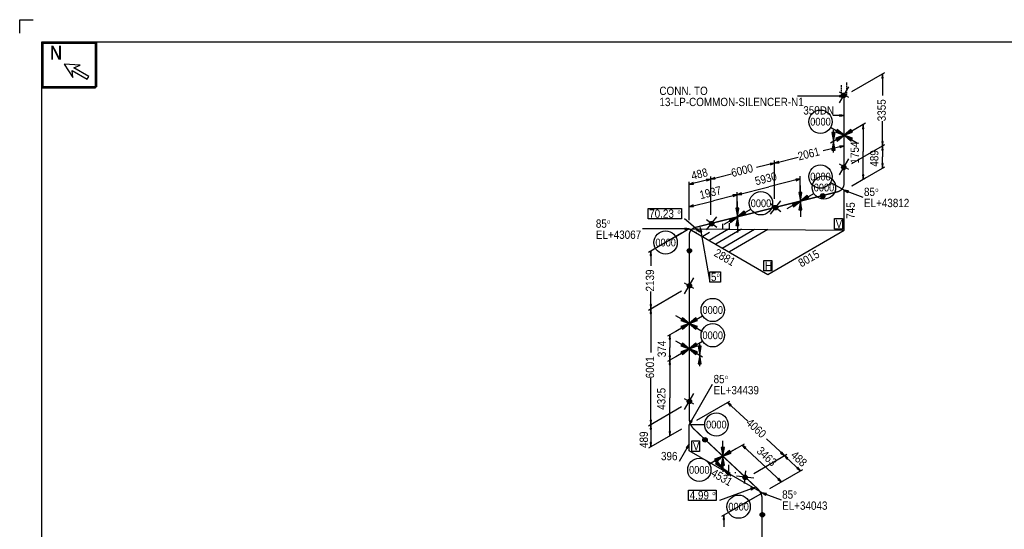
# Model space of a CAD drawing. Extents: x 0 to 841, y 0 to 594.
# Tile 4 of 5: x 0 to 444, y 365 to 594. Entities that reach past the tile are written whole.
import ezdxf
from ezdxf.enums import TextEntityAlignment as Align

# ---------------------------------------------------------------- set-up
doc = ezdxf.new("R2010")
doc.units = 0
doc.linetypes.add('GT100', pattern=[1, 0.666667, -0.333333])
doc.layers.add('NODE', color=7, linetype='Continuous')
doc.layers.add('SUPP', color=7, linetype='Continuous')
doc.styles.add('ARIAL', font='arial.ttf')

msp = doc.modelspace()

# ---------------------------------------------------------------- linework, layer by layer
at = {"color": 2}
for centre, radius in [((371.49, 559.93), 0.85), ((371.49, 559.93), 0.7), ((371.49, 559.93), 0.55), ((371.49, 559.93), 0.4), ((371.49, 559.93), 0.25), ((371.49, 527.53), 0.85), ((371.49, 527.53), 0.7), ((371.49, 527.53), 0.55), ((371.49, 527.53), 0.4), ((371.49, 527.53), 0.25), ((362, 514.71), 0.85), ((362, 514.71), 0.7), ((362, 514.71), 0.55), ((362, 514.71), 0.4), ((362, 514.71), 0.25), ((340.69, 509.36), 0.85), ((340.69, 509.36), 0.7), ((340.69, 509.36), 0.55), ((340.69, 509.36), 0.4), ((340.69, 509.36), 0.25), ((311.89, 502.16), 0.85), ((311.89, 502.16), 0.7), ((311.89, 502.16), 0.55), ((311.89, 502.16), 0.4), ((311.89, 502.16), 0.25), ((301.89, 489.96), 0.85), ((301.89, 489.96), 0.7), ((301.89, 489.96), 0.55), ((301.89, 489.96), 0.4), ((301.89, 489.96), 0.25), ((301.91, 474.17), 0.85), ((301.91, 474.17), 0.7), ((301.91, 474.17), 0.55), ((301.91, 474.17), 0.4), ((301.91, 474.17), 0.25), ((301.91, 422.07), 0.85), ((301.91, 422.07), 0.7), ((301.91, 422.07), 0.55), ((301.91, 422.07), 0.4), ((301.91, 422.07), 0.25), ((308.93, 404.81), 0.85), ((308.93, 404.81), 0.7), ((308.93, 404.81), 0.55), ((308.93, 404.81), 0.4), ((308.93, 404.81), 0.25), ((326.99, 387.91), 0.85), ((326.99, 387.91), 0.7), ((326.99, 387.91), 0.55), ((326.99, 387.91), 0.4), ((326.99, 387.91), 0.25), ((334.79, 371.06), 0.85), ((334.79, 371.06), 0.7), ((334.79, 371.06), 0.55), ((334.79, 371.06), 0.4), ((334.79, 371.06), 0.25)]:
    msp.add_circle(centre, radius, dxfattribs=at)
at = {"color": 4}
for centre in [(371.6, 541.95), (351.95, 512.3), (323.55, 505.2), (301.8, 457.15), (301.8, 445.75), (316.98, 397.4)]:
    msp.add_circle(centre, 0.25, dxfattribs=at)
at = {"layer": 'ARROW', "color": 7}
for p, q in [((388.6, 567.6), (389.2, 567.6)), ((369.6, 559.9), (369.6, 559.3)), ((369.6, 551.1), (369.6, 550.5)), ((380, 544.9), (380.6, 544.9)), ((369.6, 537.1), (369.8, 536.4)), ((389.2, 539.2), (388.6, 539.2)), ((388.6, 535.2), (389.2, 535.2)), ((338.3, 529.3), (338.5, 528.6)), ((342.3, 529.5), (342.1, 530.2)), ((389.2, 529.2), (388.6, 529.2)), ((380.6, 524.2), (380, 524.2)), ((303.8, 520), (303.6, 520.7)), ((309.5, 522.1), (309.7, 521.4)), ((313.5, 522.4), (313.3, 523)), ((349.9, 522.2), (350.1, 521.5)), ((321.5, 515.1), (321.7, 514.4)), ((325.5, 515.3), (325.3, 516)), ((373.3, 516.2), (373.6, 516.9)), ((303.8, 509.9), (303.6, 510.6)), ((299.8, 500.1), (299.8, 499.5)), ((305.3, 500), (304.9, 499.5)), ((306.8, 498.4), (307.5, 498.5)), ((284.2, 487.8), (284.8, 487.8)), ((284.8, 465.7), (284.2, 465.7)), ((284.2, 461.7), (284.8, 461.7)), ((292.8, 450.1), (293.4, 450.1)), ((293.4, 442.7), (292.8, 442.7)), ((292.8, 438.7), (293.4, 438.7)), ((320.3, 420), (320.8, 420.5)), ((284.8, 413.6), (284.2, 413.6)), ((303.1, 413.1), (302.5, 413.5)), ((284.2, 409.6), (284.8, 409.6)), ((293.4, 408.6), (292.8, 408.6)), ((284.8, 403.6), (284.2, 403.6)), ((300.5, 401.4), (301.1, 401)), ((326.9, 400.8), (327.4, 401.3)), ((343.5, 399.3), (343, 398.8)), ((345.8, 396.1), (346.3, 396.6)), ((350.8, 392.5), (350.3, 392)), ((342.2, 387.5), (341.7, 387)), ((329.4, 383), (329.7, 382.3)), ((336.4, 379.9), (336.7, 380.6)), ((317.1, 368.9), (317.7, 368.9))]:
    msp.add_line(p, q, dxfattribs=at)
at = {"layer": 'ELBO', "color": 4, "const_width": 0.6, "flags": 128}
for points in [[(368.7, 516.5, 0.343471), (371.6, 520.2)], [(301.8, 496.8, -0.345189), (304.7, 500.5)], [(304, 409.6, -0.205729), (301.8, 414.6)], [(334.7, 377.9, 0.210278), (332.5, 382.9)]]:
    msp.add_lwpolyline(points, format="xyb", dxfattribs=at)
at = {"layer": 'GT_1', "flags": 128}
for points in [[(0, 588), (0, 594), (6, 594)], [(389.2, 567.6), (388.9, 569.6), (388.6, 567.6)], [(369.6, 559.3), (371.6, 559.6), (369.6, 559.9)], [(369.6, 550.5), (371.6, 550.8), (369.6, 551.1)], [(369.8, 536.4), (371.6, 537.2), (369.6, 537.1)], [(338.5, 528.6), (340.3, 529.4), (338.3, 529.3)], [(342.1, 530.2), (340.3, 529.4), (342.3, 529.5)], [(303.6, 520.7), (301.8, 519.8), (303.8, 520)], [(309.7, 521.4), (311.5, 522.2), (309.5, 522.1)], [(313.3, 523), (311.5, 522.2), (313.5, 522.4)], [(373.6, 516.9), (371.6, 517.2), (373.3, 516.2)], [(299.8, 499.5), (301.8, 499.8), (299.8, 500.1)], [(304.9, 499.5), (306.6, 498.5), (305.3, 500)], [(307.5, 498.5), (306.8, 500.4), (306.8, 498.4)], [(284.8, 487.8), (284.5, 489.8), (284.2, 487.8)], [(284.2, 465.7), (284.5, 463.7), (284.8, 465.7)], [(284.8, 461.7), (284.5, 463.7), (284.2, 461.7)], [(320.8, 420.5), (319.1, 421.6), (320.3, 420)], [(284.2, 413.6), (284.5, 411.6), (284.8, 413.6)], [(302.5, 413.5), (301.8, 411.6), (303.1, 413.1)], [(284.8, 409.6), (284.5, 411.6), (284.2, 409.6)], [(284.2, 403.6), (284.5, 401.6), (284.8, 403.6)], [(301.1, 401), (301.8, 402.9), (300.5, 401.4)], [(343, 398.8), (344.7, 397.7), (343.5, 399.3)], [(346.3, 396.6), (344.7, 397.7), (345.8, 396.1)], [(350.3, 392), (352, 390.9), (350.8, 392.5)], [(329.7, 382.3), (331.4, 383.3), (329.4, 383)], [(336.7, 380.6), (334.7, 380.9), (336.4, 379.9)], [(317.7, 368.9), (317.4, 370.9), (317.1, 368.9)]]:
    msp.add_lwpolyline(points, dxfattribs=at)
at = {"layer": 'GT_1', "color": 2, "flags": 128}
for points in [[(380.6, 544.9), (380.3, 546.9), (380, 544.9)], [(388.6, 539.2), (388.9, 537.2), (389.2, 539.2)], [(389.2, 535.2), (388.9, 537.2), (388.6, 535.2)], [(388.6, 529.2), (388.9, 527.2), (389.2, 529.2)], [(380, 524.2), (380.3, 522.2), (380.6, 524.2)], [(350.1, 521.5), (351.9, 522.3), (349.9, 522.2)], [(321.7, 514.4), (323.5, 515.2), (321.5, 515.1)], [(325.3, 516), (323.5, 515.2), (325.5, 515.3)], [(303.6, 510.6), (301.8, 509.8), (303.8, 509.9)], [(293.4, 450.1), (293.1, 452.1), (292.8, 450.1)], [(292.8, 442.7), (293.1, 440.7), (293.4, 442.7)], [(293.4, 438.7), (293.1, 440.7), (292.8, 438.7)], [(292.8, 408.6), (293.1, 406.6), (293.4, 408.6)], [(327.4, 401.3), (325.7, 402.4), (326.9, 400.8)], [(341.7, 387), (343.4, 385.9), (342.2, 387.5)]]:
    msp.add_lwpolyline(points, dxfattribs=at)
at = {"layer": 'NODE', "color": 7}
for p, q in [((371.6, 541.95), (365.54, 545.45)), ((371.6, 517.23), (365.54, 520.73)), ((351.95, 512.3), (358.01, 515.8)), ((323.55, 505.2), (329.61, 508.7)), ((301.8, 499.78), (295.74, 496.28)), ((301.8, 457.15), (307.86, 460.65)), ((301.8, 445.75), (307.86, 449.25)), ((301.8, 411.67), (308.8, 411.67)), ((316.98, 397.4), (310.91, 393.9)), ((334.7, 380.83), (328.64, 377.33))]:
    msp.add_line(p, q, dxfattribs=at)
at = {"layer": 'NODE', "color": 6}
for centre in [(360.99, 548.08), (360.99, 523.35), (362.56, 518.42), (334.16, 511.33), (291.19, 493.65), (312.41, 463.27), (312.41, 451.88), (314.05, 411.67), (306.37, 391.27), (324.09, 374.7)]:
    msp.add_circle(centre, 5.25, dxfattribs=at)
at = {"layer": 'PL16', "flags": 128}
msp.add_lwpolyline([(34, 583.2), (34, 563.2), (10, 563.2), (10, 583.4), (34.2, 583.4), (34.2, 563.4), (10.2, 563.4), (10.2, 583.6), (34.4, 583.6), (34.4, 563.6), (10.4, 563.6), (10.4, 583.8), (34.6, 583.8), (34.6, 563.8), (10.6, 563.8), (10.6, 584)], dxfattribs=at)
at = {"layer": 'PL2', "color": 7, "flags": 128}
for points in [[(375.1, 561.6), (390, 570.2)], [(388.9, 569.6), (388.9, 559.8)], [(369.5, 556.5), (373.7, 563.7)], [(371.6, 559.6), (350.6, 559.6)], [(373.7, 558.9), (369.5, 561.3)], [(371.6, 550.8), (366.6, 550.8)], [(375.1, 543.9), (381.3, 547.5)], [(380.3, 546.9), (380.3, 534.6)], [(388.9, 537.2), (388.9, 548.3)], [(371.6, 537.2), (362.2, 534.9)], [(371.6, 521.2), (371.6, 538.4)], [(375.1, 529.2), (390, 537.8)], [(375.1, 529.2), (390, 537.8)], [(380.3, 522.2), (380.3, 534.6)], [(340.3, 529.4), (332.1, 527.4)], [(340.3, 529.4), (351, 532.1)], [(340.3, 513.4), (340.3, 530.6)], [(340.3, 513.4), (340.3, 530.6)], [(369.5, 524.1), (373.7, 531.3)], [(373.7, 526.5), (369.5, 528.9)], [(311.5, 522.2), (320.9, 524.6)], [(375.1, 519.2), (390, 527.8)], [(301.8, 503.8), (301.8, 521)], [(301.8, 519.8), (302.9, 520.1)], [(311.5, 522.2), (302.9, 520.1)], [(311.5, 506.2), (311.5, 523.4)], [(311.5, 506.2), (311.5, 523.4)], [(351.9, 522.3), (337.7, 518.8)], [(351.9, 516.3), (351.9, 523.5)], [(375.1, 519.2), (381.3, 522.8)], [(323.5, 515.2), (337.7, 518.8)], [(371.6, 517.2), (380.1, 514.1)], [(371.6, 499.2), (371.6, 517.2)], [(301.8, 503.8), (301.8, 511)], [(338.4, 506.5), (343.1, 512.5)], [(338.4, 511.3), (343.1, 507.7)], [(306.6, 498.5), (299.7, 504.3)], [(309.6, 499.3), (314.3, 505.3)], [(309.6, 504.1), (314.3, 500.5)], [(316.8, 502), (316.8, 499.7)], [(319.8, 502.3), (319.8, 499.6)], [(301.8, 499.8), (280.8, 499.8)], [(298.3, 497.8), (283.4, 489.2)], [(301.8, 499.8), (337.2, 479.3)], [(301.8, 499.8), (371.6, 499.2)], [(305.1, 498.2), (304.8, 498.1)], [(306.8, 500.4), (311.1, 475.8)], [(311, 498.2), (308, 496.4)], [(319.5, 499.6), (310.8, 494.6)], [(325.4, 499.6), (313.8, 492.9)], [(331.3, 499.5), (316.6, 491)], [(337.2, 499.5), (319.9, 489.5)], [(337.2, 479.3), (371.6, 499.2)], [(284.5, 489.8), (284.5, 483.2)], [(299.7, 470.6), (303.9, 477.8)], [(303.9, 473), (299.7, 475.4)], [(298.3, 471.7), (283.4, 463.1)], [(298.3, 471.7), (283.4, 463.1)], [(284.5, 463.7), (284.5, 471.6)], [(284.5, 463.7), (284.5, 444.1)], [(298.3, 455.1), (292.1, 451.5)], [(293.1, 440.7), (293.1, 423.7)], [(284.5, 411.6), (284.5, 432.5)], [(301.8, 411.6), (312.3, 429.8)], [(293.1, 406.6), (293.1, 423.7)], [(299.7, 418.5), (303.9, 425.7)], [(303.9, 420.9), (299.7, 423.3)], [(305.3, 413.6), (320.2, 422.2)], [(298.3, 419.6), (283.4, 411)], [(298.3, 419.6), (283.4, 411)], [(319.1, 421.6), (328.2, 413.2)], [(298.3, 409.6), (283.4, 401)], [(284.5, 411.6), (284.5, 402.7)], [(298.3, 409.6), (292.1, 406)], [(301.8, 399.9), (301.8, 411.6)], [(344.7, 397.7), (336.6, 405.3)], [(284.5, 401.6), (284.5, 402.7)], [(301.8, 402.9), (297.3, 395.1)], [(334.7, 380.9), (301.8, 399.9)], [(320.5, 399.4), (326.7, 403)], [(325.7, 402.4), (334.5, 394.2)], [(330.9, 389.7), (345.8, 398.3)], [(330.9, 389.7), (345.8, 398.3)], [(344.7, 397.7), (345.5, 396.9)], [(352, 390.9), (345.5, 396.9)], [(316.7, 391.8), (316.7, 393.8)], [(319.7, 390.1), (319.7, 393.6)], [(326.7, 385.2), (327.4, 390.9)], [(343.4, 385.9), (334.5, 394.2)], [(338.2, 382.9), (353.1, 391.5)], [(322.7, 389.8), (322.7, 390.3)], [(330.9, 387.6), (323.2, 388.5)], [(338.2, 382.9), (344.4, 386.5)], [(331.4, 383.3), (315.4, 377.5)], [(331.2, 378.9), (316.3, 370.3)], [(334.7, 380.9), (343.2, 377.8)], [(317.4, 370.9), (317.4, 365.6)]]:
    msp.add_lwpolyline(points, dxfattribs=at)
at = {"layer": 'PL2', "color": 3, "flags": 128}
for points in [[(388.9, 537.2), (388.9, 532.2)], [(388.9, 527.2), (388.9, 532.2)], [(323.5, 515.2), (312.7, 512.5)], [(323.5, 509.2), (323.5, 516.4)], [(323.5, 509.2), (323.5, 516.4)], [(301.8, 509.8), (312.7, 512.5)], [(293.1, 452.1), (293.1, 446.4)], [(293.1, 440.7), (293.1, 446.4)], [(298.3, 443.7), (292.1, 440.1)], [(298.3, 443.7), (292.1, 440.1)]]:
    msp.add_lwpolyline(points, dxfattribs=at)
at = {"layer": 'PL4', "color": 7, "linetype": 'GT100', "flags": 128}
msp.add_lwpolyline([(370.3, 564.5), (370.3, 558.9), (372.9, 560.3), (372.9, 565.9)], dxfattribs=at)
at = {"layer": 'PL5', "color": 7, "flags": 128}
for points in [[(283.3, 509), (298.3, 509), (298.3, 504.3), (283.3, 504.3), (283.3, 509)], [(367.3, 504.5), (370.9, 504.5), (370.9, 499.7), (367.3, 499.7), (367.3, 504.5)], [(335.4, 485.6), (339, 485.6), (339, 480.9), (335.4, 480.9), (335.4, 485.6)], [(311.1, 480.5), (315.9, 480.5), (315.9, 475.8), (311.1, 475.8), (311.1, 480.5)], [(303, 404.3), (306.5, 404.3), (306.5, 399.6), (303, 399.6), (303, 404.3)], [(301.5, 382.2), (314, 382.2), (314, 377.5), (301.5, 377.5), (301.5, 382.2)]]:
    msp.add_lwpolyline(points, dxfattribs=at)
at = {"layer": 'PL8', "color": 7, "flags": 128}
msp.add_lwpolyline([(20, 574), (24, 568), (23.6, 571.2), (30.4, 567.2), (31.2, 568.4), (24.4, 572.4), (27.2, 573.6), (20, 574)], dxfattribs=at)
at = {"layer": 'spoolno', "color": 7, "flags": 128}
msp.add_lwpolyline([(10, 584), (831, 584), (831, 10), (10, 10), (10, 584)], dxfattribs=at)
at = {"layer": 'SUPP', "color": 4}
for p, q in [((371.38, 542.08), (365.54, 545.45)), ((371.38, 541.83), (365.54, 538.45)), ((367.54, 543.14), (366.14, 543.14)), ((366.14, 543.14), (366.84, 539.2)), ((367.4, 542.88), (366.28, 542.88)), ((366.28, 542.88), (366.84, 539.73)), ((367.26, 542.61), (366.42, 542.61)), ((366.42, 542.61), (366.84, 540.25)), ((367.12, 542.35), (366.56, 542.35)), ((366.56, 542.35), (366.84, 540.78)), ((366.98, 542.09), (366.7, 542.09)), ((366.7, 542.09), (366.84, 541.3)), ((366.84, 534.2), (366.84, 544.2)), ((366.84, 539.2), (367.54, 543.14)), ((366.84, 539.73), (367.4, 542.88)), ((366.84, 540.25), (367.26, 542.61)), ((366.84, 540.78), (367.12, 542.35)), ((366.84, 541.3), (366.98, 542.09)), ((368.54, 544.53), (367.84, 543.31)), ((367.84, 543.31), (371.6, 541.95)), ((371.6, 541.95), (367.84, 540.59)), ((368.7, 544.27), (368.14, 543.3)), ((368.14, 543.3), (371.15, 542.21)), ((371.15, 541.69), (368.14, 540.6)), ((368.85, 544.02), (368.43, 543.29)), ((368.43, 543.29), (370.69, 542.48)), ((371.6, 541.95), (368.54, 544.53)), ((368.54, 539.37), (371.6, 541.95)), ((371.15, 542.21), (368.7, 544.27)), ((368.7, 539.63), (371.15, 541.69)), ((369.01, 543.77), (368.73, 543.28)), ((368.73, 543.28), (370.24, 542.74)), ((370.69, 542.48), (368.85, 544.02)), ((370.24, 542.74), (369.01, 543.77)), ((369.17, 543.52), (369.03, 543.27)), ((369.03, 543.27), (369.78, 543)), ((369.78, 543), (369.17, 543.52)), ((374.66, 544.53), (371.6, 541.95)), ((371.6, 541.95), (375.36, 543.31)), ((371.6, 541.95), (374.66, 539.37)), ((375.36, 540.59), (371.6, 541.95)), ((371.82, 542.08), (377.66, 545.45)), ((371.82, 541.83), (377.66, 538.45)), ((374.5, 544.27), (372.05, 542.21)), ((372.05, 542.21), (375.06, 543.3)), ((372.05, 541.69), (374.5, 539.63)), ((375.06, 540.6), (372.05, 541.69)), ((374.35, 544.02), (372.51, 542.48)), ((372.51, 542.48), (374.77, 543.29)), ((374.19, 543.77), (372.96, 542.74)), ((372.96, 542.74), (374.47, 543.28)), ((374.03, 543.52), (373.42, 543)), ((373.42, 543), (374.17, 543.27)), ((374.17, 543.27), (374.03, 543.52)), ((374.47, 543.28), (374.19, 543.77)), ((374.77, 543.29), (374.35, 544.02)), ((375.06, 543.3), (374.5, 544.27)), ((375.36, 543.31), (374.66, 544.53)), ((366.84, 539.2), (366.14, 535.26)), ((366.84, 538.67), (366.28, 535.52)), ((366.84, 538.15), (366.42, 535.79)), ((366.84, 537.62), (366.56, 536.05)), ((366.84, 537.1), (366.7, 536.31)), ((367.54, 535.26), (366.84, 539.2)), ((367.4, 535.52), (366.84, 538.67)), ((367.26, 535.79), (366.84, 538.15)), ((367.12, 536.05), (366.84, 537.62)), ((366.98, 536.31), (366.84, 537.1)), ((367.84, 540.59), (368.54, 539.37)), ((368.14, 540.6), (368.7, 539.63)), ((370.69, 541.42), (368.43, 540.61)), ((368.43, 540.61), (368.85, 539.88)), ((370.24, 541.16), (368.73, 540.62)), ((368.73, 540.62), (369.01, 540.13)), ((368.85, 539.88), (370.69, 541.42)), ((369.01, 540.13), (370.24, 541.16)), ((369.78, 540.9), (369.03, 540.63)), ((369.03, 540.63), (369.17, 540.38)), ((369.17, 540.38), (369.78, 540.9)), ((372.51, 541.42), (374.35, 539.88)), ((374.77, 540.61), (372.51, 541.42)), ((372.96, 541.16), (374.19, 540.13)), ((374.47, 540.62), (372.96, 541.16)), ((373.42, 540.9), (374.03, 540.38)), ((374.17, 540.63), (373.42, 540.9)), ((374.03, 540.38), (374.17, 540.63)), ((374.19, 540.13), (374.47, 540.62)), ((374.35, 539.88), (374.77, 540.61)), ((374.5, 539.63), (375.06, 540.6)), ((374.66, 539.37), (375.36, 540.59)), ((366.14, 535.26), (367.54, 535.26)), ((366.28, 535.52), (367.4, 535.52)), ((366.42, 535.79), (367.26, 535.79)), ((366.56, 536.05), (367.12, 536.05)), ((366.7, 536.31), (366.98, 536.31)), ((352.65, 516.24), (351.25, 516.24)), ((351.25, 516.24), (351.95, 512.3)), ((352.51, 515.98), (351.39, 515.98)), ((351.39, 515.98), (351.95, 512.83)), ((352.37, 515.71), (351.53, 515.71)), ((351.53, 515.71), (351.95, 513.35)), ((352.23, 515.45), (351.67, 515.45)), ((351.67, 515.45), (351.95, 513.88)), ((352.09, 515.19), (351.81, 515.19)), ((351.81, 515.19), (351.95, 514.4)), ((351.95, 512.55), (351.95, 519.3)), ((351.95, 512.3), (352.65, 516.24)), ((351.95, 512.83), (352.51, 515.98)), ((351.95, 513.35), (352.37, 515.71)), ((351.95, 513.88), (352.23, 515.45)), ((351.95, 514.4), (352.09, 515.19)), ((355.01, 514.88), (351.95, 512.3)), ((352.17, 512.42), (358.01, 515.8)), ((355.71, 513.66), (355.01, 514.88)), ((323.55, 505.45), (323.55, 512.2)), ((351.73, 512.17), (345.89, 508.8)), ((351.95, 512.3), (348.19, 510.94)), ((348.19, 510.94), (348.89, 509.72)), ((351.5, 512.04), (348.49, 510.95)), ((348.49, 510.95), (349.05, 509.98)), ((351.04, 511.77), (348.78, 510.96)), ((348.78, 510.96), (349.2, 510.23)), ((348.89, 509.72), (351.95, 512.3)), ((349.05, 509.98), (351.5, 512.04)), ((350.59, 511.51), (349.08, 510.97)), ((349.08, 510.97), (349.36, 510.48)), ((349.2, 510.23), (351.04, 511.77)), ((349.36, 510.48), (350.59, 511.51)), ((350.13, 511.25), (349.38, 510.98)), ((349.38, 510.98), (349.52, 510.73)), ((349.52, 510.73), (350.13, 511.25)), ((351.95, 512.3), (351.25, 508.36)), ((351.95, 511.77), (351.39, 508.62)), ((351.95, 511.25), (351.53, 508.89)), ((351.95, 510.72), (351.67, 509.15)), ((351.95, 512.3), (355.71, 513.66)), ((352.65, 508.36), (351.95, 512.3)), ((351.95, 512.05), (351.95, 505.3)), ((352.51, 508.62), (351.95, 511.77)), ((352.37, 508.89), (351.95, 511.25)), ((352.23, 509.15), (351.95, 510.72)), ((354.85, 514.62), (352.4, 512.56)), ((352.4, 512.56), (355.41, 513.65)), ((354.7, 514.37), (352.86, 512.83)), ((352.86, 512.83), (355.12, 513.64)), ((354.54, 514.12), (353.31, 513.09)), ((353.31, 513.09), (354.82, 513.63)), ((354.38, 513.87), (353.77, 513.35)), ((353.77, 513.35), (354.52, 513.62)), ((354.52, 513.62), (354.38, 513.87)), ((354.82, 513.63), (354.54, 514.12)), ((355.12, 513.64), (354.7, 514.37)), ((355.41, 513.65), (354.85, 514.62)), ((324.25, 509.14), (322.85, 509.14)), ((322.85, 509.14), (323.55, 505.2)), ((324.11, 508.88), (322.99, 508.88)), ((322.99, 508.88), (323.55, 505.73)), ((323.97, 508.61), (323.13, 508.61)), ((323.13, 508.61), (323.55, 506.25)), ((323.83, 508.35), (323.27, 508.35)), ((323.27, 508.35), (323.55, 506.78)), ((323.69, 508.09), (323.41, 508.09)), ((323.41, 508.09), (323.55, 507.3)), ((323.55, 505.2), (324.25, 509.14)), ((323.55, 505.73), (324.11, 508.88)), ((323.55, 506.25), (323.97, 508.61)), ((323.55, 506.78), (323.83, 508.35)), ((323.55, 507.3), (323.69, 508.09)), ((326.61, 507.78), (323.55, 505.2)), ((323.55, 505.2), (327.31, 506.56)), ((323.77, 505.33), (329.61, 508.7)), ((326.45, 507.52), (324, 505.46)), ((324, 505.46), (327.01, 506.55)), ((326.3, 507.27), (324.46, 505.73)), ((324.46, 505.73), (326.72, 506.54)), ((326.14, 507.02), (324.91, 505.99)), ((324.91, 505.99), (326.42, 506.53)), ((325.98, 506.77), (325.37, 506.25)), ((325.37, 506.25), (326.12, 506.52)), ((326.12, 506.52), (325.98, 506.77)), ((326.42, 506.53), (326.14, 507.02)), ((326.72, 506.54), (326.3, 507.27)), ((327.01, 506.55), (326.45, 507.52)), ((327.31, 506.56), (326.61, 507.78)), ((351.25, 508.36), (352.65, 508.36)), ((351.39, 508.62), (352.51, 508.62)), ((351.53, 508.89), (352.37, 508.89)), ((351.67, 509.15), (352.23, 509.15)), ((351.95, 510.2), (351.81, 509.41)), ((351.81, 509.41), (352.09, 509.41)), ((352.09, 509.41), (351.95, 510.2)), ((323.33, 505.08), (317.49, 501.7)), ((323.55, 505.2), (319.79, 503.84)), ((319.79, 503.84), (320.49, 502.62)), ((323.1, 504.94), (320.09, 503.85)), ((320.09, 503.85), (320.65, 502.88)), ((322.64, 504.67), (320.38, 503.86)), ((320.38, 503.86), (320.8, 503.13)), ((320.49, 502.62), (323.55, 505.2)), ((320.65, 502.88), (323.1, 504.94)), ((322.19, 504.41), (320.68, 503.87)), ((320.68, 503.87), (320.96, 503.38)), ((320.8, 503.13), (322.64, 504.67)), ((320.96, 503.38), (322.19, 504.41)), ((321.73, 504.15), (320.98, 503.88)), ((320.98, 503.88), (321.12, 503.63)), ((321.12, 503.63), (321.73, 504.15)), ((323.55, 505.2), (322.85, 501.26)), ((323.55, 504.67), (322.99, 501.52)), ((323.55, 504.15), (323.13, 501.79)), ((323.13, 501.79), (323.97, 501.79)), ((323.55, 503.62), (323.27, 502.05)), ((323.27, 502.05), (323.83, 502.05)), ((323.55, 503.1), (323.41, 502.31)), ((323.41, 502.31), (323.69, 502.31)), ((324.25, 501.26), (323.55, 505.2)), ((323.55, 504.95), (323.55, 498.2)), ((324.11, 501.52), (323.55, 504.67)), ((323.97, 501.79), (323.55, 504.15)), ((323.83, 502.05), (323.55, 503.62)), ((323.69, 502.31), (323.55, 503.1)), ((322.85, 501.26), (324.25, 501.26)), ((322.99, 501.52), (324.11, 501.52)), ((301.58, 457.27), (295.74, 460.65)), ((298.74, 459.73), (298.04, 458.51)), ((298.04, 458.51), (301.8, 457.15)), ((298.9, 459.47), (298.34, 458.5)), ((298.34, 458.5), (301.35, 457.41)), ((299.05, 459.22), (298.63, 458.49)), ((298.63, 458.49), (300.89, 457.68)), ((301.8, 457.15), (298.74, 459.73)), ((301.35, 457.41), (298.9, 459.47)), ((299.21, 458.97), (298.93, 458.48)), ((298.93, 458.48), (300.44, 457.94)), ((300.89, 457.68), (299.05, 459.22)), ((300.44, 457.94), (299.21, 458.97)), ((299.37, 458.72), (299.23, 458.47)), ((299.23, 458.47), (299.98, 458.2)), ((299.98, 458.2), (299.37, 458.72)), ((304.86, 459.73), (301.8, 457.15)), ((301.8, 457.15), (305.56, 458.51)), ((302.02, 457.27), (307.86, 460.65)), ((304.7, 459.47), (302.25, 457.41)), ((302.25, 457.41), (305.26, 458.5)), ((304.55, 459.22), (302.71, 457.68)), ((302.71, 457.68), (304.97, 458.49)), ((304.39, 458.97), (303.16, 457.94)), ((303.16, 457.94), (304.67, 458.48)), ((304.23, 458.72), (303.62, 458.2)), ((303.62, 458.2), (304.37, 458.47)), ((304.37, 458.47), (304.23, 458.72)), ((304.67, 458.48), (304.39, 458.97)), ((304.97, 458.49), (304.55, 459.22)), ((305.26, 458.5), (304.7, 459.47)), ((305.56, 458.51), (304.86, 459.73)), ((301.58, 457.02), (295.74, 453.65)), ((301.8, 457.15), (298.04, 455.79)), ((298.04, 455.79), (298.74, 454.57)), ((301.35, 456.89), (298.34, 455.8)), ((298.34, 455.8), (298.9, 454.83)), ((300.89, 456.62), (298.63, 455.81)), ((298.63, 455.81), (299.05, 455.08)), ((298.74, 454.57), (301.8, 457.15)), ((298.9, 454.83), (301.35, 456.89)), ((300.44, 456.36), (298.93, 455.82)), ((298.93, 455.82), (299.21, 455.33)), ((299.05, 455.08), (300.89, 456.62)), ((299.21, 455.33), (300.44, 456.36)), ((299.98, 456.1), (299.23, 455.83)), ((299.23, 455.83), (299.37, 455.58)), ((299.37, 455.58), (299.98, 456.1)), ((301.8, 457.15), (304.86, 454.57)), ((305.56, 455.79), (301.8, 457.15)), ((302.02, 457.02), (307.86, 453.65)), ((302.25, 456.89), (304.7, 454.83)), ((305.26, 455.8), (302.25, 456.89)), ((302.71, 456.62), (304.55, 455.08)), ((304.97, 455.81), (302.71, 456.62)), ((303.16, 456.36), (304.39, 455.33)), ((304.67, 455.82), (303.16, 456.36)), ((303.62, 456.1), (304.23, 455.58)), ((304.37, 455.83), (303.62, 456.1)), ((304.23, 455.58), (304.37, 455.83)), ((304.39, 455.33), (304.67, 455.82)), ((304.55, 455.08), (304.97, 455.81)), ((304.7, 454.83), (305.26, 455.8)), ((304.86, 454.57), (305.56, 455.79)), ((301.58, 445.88), (295.74, 449.25)), ((298.74, 448.33), (298.04, 447.11)), ((301.8, 445.75), (298.74, 448.33)), ((304.86, 448.33), (301.8, 445.75)), ((302.02, 445.88), (307.86, 449.25)), ((305.56, 447.11), (304.86, 448.33)), ((301.58, 445.62), (295.74, 442.25)), ((298.04, 447.11), (301.8, 445.75)), ((301.8, 445.75), (298.04, 444.39)), ((298.04, 444.39), (298.74, 443.17)), ((298.9, 448.07), (298.34, 447.1)), ((298.34, 447.1), (301.35, 446.01)), ((301.35, 445.49), (298.34, 444.4)), ((298.34, 444.4), (298.9, 443.43)), ((299.05, 447.82), (298.63, 447.09)), ((298.63, 447.09), (300.89, 446.28)), ((300.89, 445.22), (298.63, 444.41)), ((298.63, 444.41), (299.05, 443.68)), ((298.74, 443.17), (301.8, 445.75)), ((301.35, 446.01), (298.9, 448.07)), ((298.9, 443.43), (301.35, 445.49)), ((299.21, 447.57), (298.93, 447.08)), ((298.93, 447.08), (300.44, 446.54)), ((300.44, 444.96), (298.93, 444.42)), ((298.93, 444.42), (299.21, 443.93)), ((300.89, 446.28), (299.05, 447.82)), ((299.05, 443.68), (300.89, 445.22)), ((300.44, 446.54), (299.21, 447.57)), ((299.21, 443.93), (300.44, 444.96)), ((299.37, 447.32), (299.23, 447.07)), ((299.23, 447.07), (299.98, 446.8)), ((299.98, 444.7), (299.23, 444.43)), ((299.23, 444.43), (299.37, 444.18)), ((299.98, 446.8), (299.37, 447.32)), ((299.37, 444.18), (299.98, 444.7)), ((301.8, 445.75), (305.56, 447.11)), ((301.8, 445.75), (304.86, 443.17)), ((305.56, 444.39), (301.8, 445.75)), ((302.02, 445.62), (307.86, 442.25)), ((304.7, 448.07), (302.25, 446.01)), ((302.25, 446.01), (305.26, 447.1)), ((302.25, 445.49), (304.7, 443.43)), ((305.26, 444.4), (302.25, 445.49)), ((304.55, 447.82), (302.71, 446.28)), ((302.71, 446.28), (304.97, 447.09)), ((302.71, 445.22), (304.55, 443.68)), ((304.97, 444.41), (302.71, 445.22)), ((304.39, 447.57), (303.16, 446.54)), ((303.16, 446.54), (304.67, 447.08)), ((303.16, 444.96), (304.39, 443.93)), ((304.67, 444.42), (303.16, 444.96)), ((304.23, 447.32), (303.62, 446.8)), ((303.62, 446.8), (304.37, 447.07)), ((303.62, 444.7), (304.23, 444.18)), ((304.37, 444.43), (303.62, 444.7)), ((304.37, 447.07), (304.23, 447.32)), ((304.23, 444.18), (304.37, 444.43)), ((304.67, 447.08), (304.39, 447.57)), ((304.39, 443.93), (304.67, 444.42)), ((304.97, 447.09), (304.55, 447.82)), ((304.55, 443.68), (304.97, 444.41)), ((305.26, 447.1), (304.7, 448.07)), ((304.7, 443.43), (305.26, 444.4)), ((304.86, 443.17), (305.56, 444.39)), ((307.26, 446.94), (305.86, 446.94)), ((305.86, 446.94), (306.56, 443)), ((307.12, 446.68), (306, 446.68)), ((306, 446.68), (306.56, 443.53)), ((306.98, 446.41), (306.14, 446.41)), ((306.14, 446.41), (306.56, 444.05)), ((306.84, 446.15), (306.28, 446.15)), ((306.28, 446.15), (306.56, 444.58)), ((306.7, 445.89), (306.42, 445.89)), ((306.42, 445.89), (306.56, 445.1)), ((306.56, 438), (306.56, 448)), ((306.56, 443), (307.26, 446.94)), ((306.56, 443.53), (307.12, 446.68)), ((306.56, 444.05), (306.98, 446.41)), ((306.56, 444.58), (306.84, 446.15)), ((306.56, 445.1), (306.7, 445.89)), ((306.56, 443), (305.86, 439.06)), ((306.56, 442.47), (306, 439.32)), ((306.56, 441.95), (306.14, 439.59)), ((306.14, 439.59), (306.98, 439.59)), ((306.56, 441.42), (306.28, 439.85)), ((306.28, 439.85), (306.84, 439.85)), ((306.56, 440.9), (306.42, 440.11)), ((306.42, 440.11), (306.7, 440.11)), ((307.26, 439.06), (306.56, 443)), ((307.12, 439.32), (306.56, 442.47)), ((306.98, 439.59), (306.56, 441.95)), ((306.84, 439.85), (306.56, 441.42)), ((306.7, 440.11), (306.56, 440.9)), ((305.86, 439.06), (307.26, 439.06)), ((306, 439.32), (307.12, 439.32)), ((316.98, 397.65), (316.98, 404.4)), ((317.68, 401.34), (316.28, 401.34)), ((316.28, 401.34), (316.98, 397.4)), ((317.54, 401.08), (316.42, 401.08)), ((316.42, 401.08), (316.98, 397.93)), ((317.4, 400.81), (316.56, 400.81)), ((316.56, 400.81), (316.98, 398.45)), ((317.25, 400.55), (316.7, 400.55)), ((316.7, 400.55), (316.98, 398.98)), ((317.12, 400.29), (316.84, 400.29)), ((316.84, 400.29), (316.98, 399.5)), ((316.98, 397.4), (317.68, 401.34)), ((316.98, 397.93), (317.54, 401.08)), ((316.98, 398.45), (317.4, 400.81)), ((316.98, 398.98), (317.25, 400.55)), ((316.98, 399.5), (317.12, 400.29)), ((320.04, 399.98), (316.98, 397.4)), ((317.19, 397.52), (323.04, 400.9)), ((319.88, 399.72), (317.43, 397.66)), ((320.44, 398.75), (319.88, 399.72)), ((320.74, 398.76), (320.04, 399.98)), ((316.76, 397.27), (310.91, 393.9)), ((316.98, 397.4), (313.21, 396.04)), ((313.21, 396.04), (313.91, 394.82)), ((320.62, 388.47), (313.33, 395.33)), ((316.52, 397.14), (313.51, 396.05)), ((313.51, 396.05), (314.07, 395.08)), ((314.59, 395.11), (313.63, 394.09)), ((316.07, 396.87), (313.81, 396.06)), ((313.81, 396.06), (314.23, 395.33)), ((313.91, 394.82), (316.98, 397.4)), ((314.07, 395.08), (316.52, 397.14)), ((315.61, 396.61), (314.11, 396.07)), ((314.11, 396.07), (314.39, 395.58)), ((314.23, 395.33), (316.07, 396.87)), ((314.39, 395.58), (315.61, 396.61)), ((315.16, 396.35), (314.4, 396.08)), ((314.4, 396.08), (314.54, 395.83)), ((314.54, 395.83), (315.16, 396.35)), ((316.98, 391.9), (314.59, 395.11)), ((316.98, 397.4), (316.28, 393.46)), ((316.98, 396.87), (316.42, 393.72)), ((316.98, 396.35), (316.56, 393.99)), ((316.98, 395.82), (316.7, 394.25)), ((316.98, 395.3), (316.84, 394.51)), ((316.98, 397.4), (320.74, 398.76)), ((317.68, 393.46), (316.98, 397.4)), ((316.98, 397.15), (316.98, 390.4)), ((317.54, 393.72), (316.98, 396.87)), ((317.4, 393.99), (316.98, 396.35)), ((317.25, 394.25), (316.98, 395.82)), ((317.12, 394.51), (316.98, 395.3)), ((317.43, 397.66), (320.44, 398.75)), ((319.72, 399.47), (317.88, 397.93)), ((317.88, 397.93), (320.14, 398.74)), ((319.56, 399.22), (318.34, 398.19)), ((318.34, 398.19), (319.84, 398.73)), ((319.41, 398.97), (318.79, 398.45)), ((318.79, 398.45), (319.55, 398.72)), ((319.55, 398.72), (319.41, 398.97)), ((319.84, 398.73), (319.56, 399.22)), ((320.14, 398.74), (319.72, 399.47)), ((313.63, 394.09), (316.98, 391.9)), ((314.68, 394.83), (313.91, 394.01)), ((313.91, 394.01), (316.59, 392.26)), ((314.78, 394.55), (314.2, 393.93)), ((314.2, 393.93), (316.21, 392.62)), ((314.87, 394.26), (314.49, 393.86)), ((314.49, 393.86), (315.83, 392.98)), ((316.59, 392.26), (314.68, 394.83)), ((316.21, 392.62), (314.78, 394.55)), ((314.97, 393.98), (314.78, 393.78)), ((314.78, 393.78), (315.45, 393.34)), ((315.83, 392.98), (314.87, 394.26)), ((315.45, 393.34), (314.97, 393.98)), ((316.28, 393.46), (317.68, 393.46)), ((316.42, 393.72), (317.54, 393.72)), ((316.56, 393.99), (317.4, 393.99)), ((316.7, 394.25), (317.25, 394.25)), ((316.84, 394.51), (317.12, 394.51)), ((316.98, 391.9), (319.36, 388.69)), ((320.32, 389.71), (316.98, 391.9)), ((317.36, 391.54), (319.27, 388.97)), ((320.04, 389.79), (317.36, 391.54)), ((317.74, 391.18), (319.17, 389.25)), ((319.75, 389.87), (317.74, 391.18)), ((318.12, 390.82), (319.08, 389.54)), ((319.46, 389.94), (318.12, 390.82)), ((318.5, 390.46), (318.98, 389.82)), ((319.17, 390.02), (318.5, 390.46)), ((318.98, 389.82), (319.17, 390.02)), ((319.08, 389.54), (319.46, 389.94)), ((319.17, 389.25), (319.75, 389.87)), ((319.27, 388.97), (320.04, 389.79)), ((319.36, 388.69), (320.32, 389.71))]:
    msp.add_line(p, q, dxfattribs=at)
at = {"layer": 'SW', "color": 2}
for centre in [(371.49, 559.93), (371.49, 527.53), (362, 514.71), (340.69, 509.36), (311.89, 502.16), (301.89, 489.96), (301.91, 474.17), (301.91, 422.07), (308.93, 404.81), (326.99, 387.91), (334.79, 371.06)]:
    msp.add_circle(centre, 1, dxfattribs=at)
at = {"layer": 'TPIPE10', "color": 3, "const_width": 0.6, "flags": 128}
for points in [[(351.9, 512.3), (361.9, 514.8)], [(361.9, 514.8), (368.7, 516.5)], [(340.3, 509.4), (351.9, 512.3)], [(323.5, 505.2), (340.3, 509.4)], [(304.7, 500.5), (311.5, 502.2)], [(311.5, 502.2), (323.5, 505.2)]]:
    msp.add_lwpolyline(points, dxfattribs=at)
at = {"layer": 'TPIPE11', "color": 3, "const_width": 0.6, "flags": 128}
for points in [[(371.6, 541.9), (371.6, 559.6)], [(371.6, 527.2), (371.6, 541.9)], [(371.6, 520.2), (371.6, 527.2)]]:
    msp.add_lwpolyline(points, dxfattribs=at)
at = {"layer": 'TPIPE7', "color": 3, "const_width": 0.6, "flags": 128}
for points in [[(334.7, 370.9), (334.7, 377.9)], [(334.7, 357.4), (334.7, 370.9)]]:
    msp.add_lwpolyline(points, dxfattribs=at)
at = {"layer": 'TPIPE8', "color": 3, "const_width": 0.6, "flags": 128}
for points in [[(309.1, 404.8), (304, 409.6)], [(317, 397.4), (309.1, 404.8)], [(327.4, 387.7), (317, 397.4)], [(332.5, 382.9), (327.4, 387.7)]]:
    msp.add_lwpolyline(points, dxfattribs=at)
at = {"layer": 'TPIPE9', "color": 3, "const_width": 0.6, "flags": 128}
for points in [[(301.8, 489.8), (301.8, 496.8)], [(301.8, 473.7), (301.8, 489.8)], [(301.8, 457.1), (301.8, 473.7)], [(301.8, 445.7), (301.8, 457.1)], [(301.8, 421.6), (301.8, 445.7)], [(301.8, 414.6), (301.8, 421.6)]]:
    msp.add_lwpolyline(points, dxfattribs=at)

# ---------------------------------------------------------------- texts
at = {"layer": 'ELEV', "color": 2, "style": 'ARIAL', "width": 0.85}
for s, p in [('EL+43812', (380.6, 509.6)), ('EL+43067', (259.73, 495.3)), ('EL+34439', (312.8, 425.3)), ('EL+34043', (343.7, 373.3))]:
    msp.add_text(s, height=3.75, dxfattribs=at).set_placement(p)
at = {"layer": 'GT_1', "color": 2, "style": 'ARIAL', "width": 0.85}
for s, height, p in [('N', 6.25, (13.6, 576)), ('N', 6.25, (13.8, 576)), ('CONN. TO', 3.75, (288.39, 560.1)), ('13-LP-COMMON-SILENCER-N1', 3.75, (288.39, 555.1)), ('350DN', 3.75, (353.24, 551.3)), ('85', 3.75, (380.6, 514.6)), ('o', 1.88, (385.7, 516.48)), ('70.23', 3.75, (283.77, 504.8)), ('o', 1.88, (296.52, 506.68)), ('85', 3.75, (259.73, 500.3)), ('o', 1.88, (264.83, 502.18)), ('V', 3.75, (367.83, 500.21)), ('H', 3.75, (335.92, 481.32)), ('5', 3.75, (311.6, 476.3)), ('o', 1.88, (314.15, 478.18)), ('85', 3.75, (312.8, 430.3)), ('o', 1.88, (317.9, 432.18)), ('V', 3.75, (303.45, 400.1)), ('396', 3.75, (289.09, 395.6)), ('4.99', 3.75, (302.04, 378)), ('85', 3.75, (343.7, 378.3)), ('o', 1.88, (312.24, 379.88)), ('o', 1.88, (348.8, 380.18))]:
    msp.add_text(s, height=height, dxfattribs=at).set_placement(p)
for s, rotation, p in [('3355', 90, (390.42, 548.26)), ('1754', 90, (378.31, 529.22)), ('2061', 14, (351.32, 530.6)), ('489', 90, (387.1, 527.82)), ('6000', 14, (321.27, 523.1)), ('488', 14, (303.27, 521.83)), ('5930', 14.226, (332, 519.4)), ('1937', 13.9125, (307, 513.14)), ('745', 90, (376.46, 504.34)), ('2881', -30, (312.62, 487.87)), ('8015', 30, (352.38, 482.42)), ('2139', 90, (285.98, 471.61)), ('374', 90, (291.3, 442.02)), ('6001', 90, (285.98, 432.51)), ('4325', 90, (291.11, 418.32)), ('4060', -43, (327.14, 412.06)), ('489', 90, (283.2, 401.14)), ('3463', 316.9979, (331.92, 399.32)), ('488', -43, (347.31, 397.44)), ('4531', -30, (311.32, 388.76))]:
    msp.add_text(s, height=3.75, rotation=rotation, dxfattribs=at).set_placement(p)
at = {"layer": 'NODE', "color": 6, "style": 'ARIAL', "width": 0.85}
for p in [(360.99, 548.08), (360.99, 523.35), (362.56, 518.42), (334.16, 511.33), (291.19, 493.65), (312.41, 463.27), (312.41, 451.88), (314.05, 411.67), (306.37, 391.27), (324.09, 374.7)]:
    msp.add_text('0000', height=3.5, dxfattribs=at).set_placement(p, align=Align.MIDDLE)

doc.saveas('drawing.dxf')
